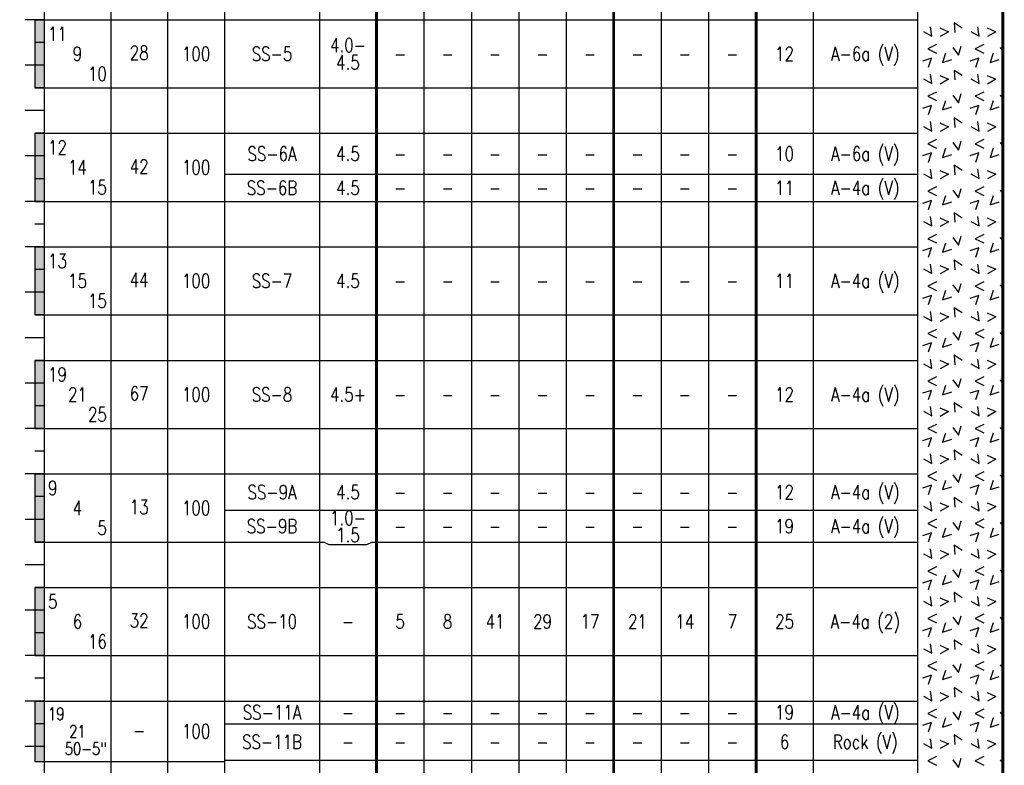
# Model space of a CAD drawing. Extents: x 0 to 10, y 2.9 to 15.3.
# Tile 3 of 4: x 4.8 to 10, y 7.8 to 11.7. Entities that reach past the tile are written whole.
import ezdxf
from ezdxf.enums import TextEntityAlignment as Align

# ---------------------------------------------------------------- set-up
doc = ezdxf.new("R2010")
doc.units = 0
doc.linetypes.add('SOLID', pattern=[0])
doc.layers.get('0').update_dxf_attribs({"linetype": 'SOLID'})
doc.styles.add('ROMAND', font='romand', dxfattribs={"height": 1})

msp = doc.modelspace()

# ---------------------------------------------------------------- linework, layer by layer
at = {"color": 7, "linetype": 'SOLID', "const_width": 0.015, "flags": 128}
msp.add_lwpolyline([(0, 3.240986), (10, 3.240986), (10, 15.3), (0, 15.3), (0, 3.240986)], dxfattribs=at)
msp.add_lwpolyline([(0, 3.240986), (10, 3.240986), (10, 15.3), (0, 15.3), (0, 3.240986)], dxfattribs=at)
msp.add_lwpolyline([(0, 3.240986), (10, 3.240986), (10, 15.3), (0, 15.3), (0, 3.240986)], dxfattribs=at)
msp.add_lwpolyline([(0, 3.240986), (10, 3.240986), (10, 15.3), (0, 15.3), (0, 3.240986)], dxfattribs=at)
msp.add_lwpolyline([(0, 3.240986), (10, 3.240986), (10, 15.3), (0, 15.3), (0, 3.240986)], dxfattribs=at)
at = {"color": 7, "linetype": 'SOLID'}
for points in [[(4.95, 14.65), (4.95, 4.185417)], [(4.95, 14.65), (4.95, 4.185417)], [(5.3, 14.65), (5.3, 4.185417)], [(5.6, 14.65), (5.6, 4.185417)], [(5.9, 14.65), (5.9, 4.185417)], [(6.4, 14.65), (6.4, 4.185417)], [(9, 14.65), (9, 4.185417)], [(9, 14.65), (9, 4.185417)], [(9.55, 14.65), (9.55, 4.185417)], [(6.95, 14.5), (6.95, 4.185417)], [(7.2, 14.5), (7.2, 4.185417)], [(7.45, 14.5), (7.45, 4.185417)], [(7.7, 14.5), (7.7, 4.185417)], [(8.2, 14.5), (8.2, 4.185417)], [(8.45, 14.5), (8.45, 4.185417)], [(10, 4.185417), (10, 14.110833)], [(4.95, 11.719167), (4.85, 11.719167)], [(4.9, 11.719167), (4.9, 11.360417)], [(4.9, 11.719167), (4.95, 11.719167)], [(4.95, 11.719167), (4.9, 11.719167)], [(4.95, 11.719167), (5.3, 11.719167)], [(5.3, 11.719167), (5.6, 11.719167)], [(5.6, 11.719167), (5.9, 11.719167)], [(5.9, 11.719167), (6.4, 11.719167)], [(6.4, 11.719167), (6.7, 11.719167)], [(6.7, 11.719167), (6.95, 11.719167)], [(6.95, 11.719167), (7.2, 11.719167)], [(7.2, 11.719167), (7.45, 11.719167)], [(7.45, 11.719167), (7.7, 11.719167)], [(7.7, 11.719167), (7.95, 11.719167)], [(7.95, 11.719167), (8.2, 11.719167)], [(8.2, 11.719167), (8.45, 11.719167)], [(8.45, 11.719167), (8.7, 11.719167)], [(8.7, 11.719167), (9, 11.719167)], [(9, 11.719167), (9.55, 11.719167)], [(9.581615, 11.657164), (9.625865, 11.633164), (9.618365, 11.682664)], [(9.667418, 11.675707), (9.713496, 11.655506), (9.669689, 11.630764)], [(9.786159, 11.674954), (9.744159, 11.702704), (9.747159, 11.652454)], [(9.831615, 11.657164), (9.875865, 11.633164), (9.868365, 11.682664)], [(9.917418, 11.675707), (9.963496, 11.655506), (9.919689, 11.630764)], [(10, 11.698845), (9.994159, 11.702704), (9.997159, 11.652454)], [(4.95, 11.599583), (4.9, 11.599583)], [(9.649519, 11.588612), (9.604519, 11.566112), (9.649519, 11.543612)], [(9.73612, 11.572519), (9.76612, 11.532019), (9.78037, 11.580019)], [(9.899519, 11.588612), (9.854519, 11.566112), (9.899519, 11.543612)], [(9.98612, 11.572519), (10, 11.553781)], [(9.608292, 11.469667), (9.624042, 11.517667), (9.576042, 11.501917)], [(9.698191, 11.542631), (9.682441, 11.494631), (9.730441, 11.510381)], [(9.858292, 11.469667), (9.874042, 11.517667), (9.826042, 11.501917)], [(9.948191, 11.542631), (9.932441, 11.494631), (9.980441, 11.510381)], [(4.95, 11.48), (4.85, 11.48)], [(4.95, 11.48), (4.9, 11.48)], [(9.581615, 11.407164), (9.625865, 11.383164), (9.618365, 11.432664)], [(9.667418, 11.425707), (9.713496, 11.405506), (9.669689, 11.380764)], [(9.786159, 11.424954), (9.744159, 11.452704), (9.747159, 11.402454)], [(9.831615, 11.407164), (9.875865, 11.383164), (9.868365, 11.432664)], [(9.917418, 11.425707), (9.963496, 11.405506), (9.919689, 11.380764)], [(10, 11.448845), (9.994159, 11.452704), (9.997159, 11.402454)], [(4.9, 11.360417), (4.95, 11.360417)], [(4.95, 11.360417), (4.9, 11.360417)], [(4.95, 11.360417), (5.3, 11.360417)], [(5.3, 11.360417), (5.6, 11.360417)], [(5.6, 11.360417), (5.9, 11.360417)], [(5.9, 11.360417), (6.4, 11.360417)], [(6.4, 11.360417), (6.7, 11.360417)], [(6.7, 11.360417), (6.95, 11.360417)], [(6.95, 11.360417), (7.2, 11.360417)], [(7.2, 11.360417), (7.45, 11.360417)], [(7.45, 11.360417), (7.7, 11.360417)], [(7.7, 11.360417), (7.95, 11.360417)], [(7.95, 11.360417), (8.2, 11.360417)], [(8.2, 11.360417), (8.45, 11.360417)], [(8.45, 11.360417), (8.7, 11.360417)], [(8.7, 11.360417), (9, 11.360417)], [(9, 11.360417), (9.55, 11.360417)], [(9.649519, 11.338612), (9.604519, 11.316112), (9.649519, 11.293612)], [(9.73612, 11.322519), (9.76612, 11.282019), (9.78037, 11.330019)], [(9.899519, 11.338612), (9.854519, 11.316112), (9.899519, 11.293612)], [(9.98612, 11.322519), (10, 11.303781)], [(9.608292, 11.219667), (9.624042, 11.267667), (9.576042, 11.251917)], [(9.698191, 11.292631), (9.682441, 11.244631), (9.730441, 11.260381)], [(9.858292, 11.219667), (9.874042, 11.267667), (9.826042, 11.251917)], [(9.948191, 11.292631), (9.932441, 11.244631), (9.980441, 11.260381)], [(4.95, 11.240833), (4.85, 11.240833)], [(4.95, 11.240833), (4.9, 11.240833)], [(9.581615, 11.157164), (9.625865, 11.133164), (9.618365, 11.182664)], [(9.667418, 11.175707), (9.713496, 11.155506), (9.669689, 11.130764)], [(9.786159, 11.174954), (9.744159, 11.202704), (9.747159, 11.152454)], [(9.831615, 11.157164), (9.875865, 11.133164), (9.868365, 11.182664)], [(9.917418, 11.175707), (9.963496, 11.155506), (9.919689, 11.130764)], [(10, 11.198845), (9.994159, 11.202704), (9.997159, 11.152454)], [(4.9, 11.12125), (4.9, 10.7625)], [(4.9, 11.12125), (4.95, 11.12125)], [(4.95, 11.12125), (4.9, 11.12125)], [(4.95, 11.12125), (5.3, 11.12125)], [(5.3, 11.12125), (5.6, 11.12125)], [(5.6, 11.12125), (5.9, 11.12125)], [(5.9, 11.12125), (6.4, 11.12125)], [(6.4, 11.12125), (6.7, 11.12125)], [(6.7, 11.12125), (6.95, 11.12125)], [(6.95, 11.12125), (7.2, 11.12125)], [(7.2, 11.12125), (7.45, 11.12125)], [(7.45, 11.12125), (7.7, 11.12125)], [(7.7, 11.12125), (7.95, 11.12125)], [(7.95, 11.12125), (8.2, 11.12125)], [(8.2, 11.12125), (8.45, 11.12125)], [(8.45, 11.12125), (8.7, 11.12125)], [(8.7, 11.12125), (9, 11.12125)], [(9, 11.12125), (9.55, 11.12125)], [(9.649519, 11.088612), (9.604519, 11.066112), (9.649519, 11.043612)], [(9.73612, 11.072519), (9.76612, 11.032019), (9.78037, 11.080019)], [(9.899519, 11.088612), (9.854519, 11.066112), (9.899519, 11.043612)], [(9.98612, 11.072519), (10, 11.053781)], [(4.95, 11.001667), (4.85, 11.001667)], [(4.95, 11.001667), (4.9, 11.001667)], [(9.608292, 10.969667), (9.624042, 11.017667), (9.576042, 11.001917)], [(9.698191, 11.042631), (9.682441, 10.994631), (9.730441, 11.010381)], [(9.858292, 10.969667), (9.874042, 11.017667), (9.826042, 11.001917)], [(9.948191, 11.042631), (9.932441, 10.994631), (9.980441, 11.010381)], [(9.786159, 10.924954), (9.744159, 10.952704), (9.747159, 10.902454)], [(10, 10.948845), (9.994159, 10.952704), (9.997159, 10.902454)], [(5.9, 10.906), (6.4, 10.906)], [(6.4, 10.906), (6.7, 10.906)], [(6.7, 10.906), (6.95, 10.906)], [(6.95, 10.906), (7.2, 10.906)], [(7.2, 10.906), (7.45, 10.906)], [(7.45, 10.906), (7.7, 10.906)], [(7.7, 10.906), (7.95, 10.906)], [(7.95, 10.906), (8.2, 10.906)], [(8.2, 10.906), (8.45, 10.906)], [(8.45, 10.906), (8.7, 10.906)], [(8.7, 10.906), (9, 10.906)], [(9, 10.906), (9.55, 10.906)], [(9.581615, 10.907164), (9.625865, 10.883164), (9.618365, 10.932664)], [(9.667418, 10.925707), (9.713496, 10.905506), (9.669689, 10.880764)], [(9.831615, 10.907164), (9.875865, 10.883164), (9.868365, 10.932664)], [(9.917418, 10.925707), (9.963496, 10.905506), (9.919689, 10.880764)], [(4.95, 10.882083), (4.9, 10.882083)], [(9.649519, 10.838612), (9.604519, 10.816112), (9.649519, 10.793612)], [(9.698191, 10.792631), (9.682441, 10.744631), (9.730441, 10.760381)], [(9.73612, 10.822519), (9.76612, 10.782019), (9.78037, 10.830019)], [(9.899519, 10.838612), (9.854519, 10.816112), (9.899519, 10.793612)], [(9.948191, 10.792631), (9.932441, 10.744631), (9.980441, 10.760381)], [(9.98612, 10.822519), (10, 10.803781)], [(4.95, 10.7625), (4.85, 10.7625)], [(4.9, 10.7625), (4.95, 10.7625)], [(4.95, 10.7625), (4.9, 10.7625)], [(4.95, 10.7625), (5.3, 10.7625)], [(5.3, 10.7625), (5.6, 10.7625)], [(5.6, 10.7625), (5.9, 10.7625)], [(5.9, 10.7625), (6.4, 10.7625)], [(6.4, 10.7625), (6.7, 10.7625)], [(6.7, 10.7625), (6.95, 10.7625)], [(6.95, 10.7625), (7.2, 10.7625)], [(7.2, 10.7625), (7.45, 10.7625)], [(7.45, 10.7625), (7.7, 10.7625)], [(7.7, 10.7625), (7.95, 10.7625)], [(7.95, 10.7625), (8.2, 10.7625)], [(8.2, 10.7625), (8.45, 10.7625)], [(8.45, 10.7625), (8.7, 10.7625)], [(8.7, 10.7625), (9, 10.7625)], [(9, 10.7625), (9.55, 10.7625)], [(9.608292, 10.719667), (9.624042, 10.767667), (9.576042, 10.751917)], [(9.858292, 10.719667), (9.874042, 10.767667), (9.826042, 10.751917)], [(9.786159, 10.674954), (9.744159, 10.702704), (9.747159, 10.652454)], [(10, 10.698845), (9.994159, 10.702704), (9.997159, 10.652454)], [(4.95, 10.642917), (4.9, 10.642917)], [(9.581615, 10.657164), (9.625865, 10.633164), (9.618365, 10.682664)], [(9.667418, 10.675707), (9.713496, 10.655506), (9.669689, 10.630764)], [(9.831615, 10.657164), (9.875865, 10.633164), (9.868365, 10.682664)], [(9.917418, 10.675707), (9.963496, 10.655506), (9.919689, 10.630764)], [(9.649519, 10.588612), (9.604519, 10.566112), (9.649519, 10.543612)], [(9.899519, 10.588612), (9.854519, 10.566112), (9.899519, 10.543612)], [(9.698191, 10.542631), (9.682441, 10.494631), (9.730441, 10.510381)], [(9.73612, 10.572519), (9.76612, 10.532019), (9.78037, 10.580019)], [(9.948191, 10.542631), (9.932441, 10.494631), (9.980441, 10.510381)], [(9.98612, 10.572519), (10, 10.553781)], [(4.95, 10.523333), (4.85, 10.523333)], [(4.9, 10.523333), (4.9, 10.164583)], [(4.9, 10.523333), (4.95, 10.523333)], [(4.95, 10.523333), (4.9, 10.523333)], [(4.95, 10.523333), (5.3, 10.523333)], [(5.3, 10.523333), (5.6, 10.523333)], [(5.6, 10.523333), (5.9, 10.523333)], [(5.9, 10.523333), (6.4, 10.523333)], [(6.4, 10.523333), (6.7, 10.523333)], [(6.7, 10.523333), (6.95, 10.523333)], [(6.95, 10.523333), (7.2, 10.523333)], [(7.2, 10.523333), (7.45, 10.523333)], [(7.45, 10.523333), (7.7, 10.523333)], [(7.7, 10.523333), (7.95, 10.523333)], [(7.95, 10.523333), (8.2, 10.523333)], [(8.2, 10.523333), (8.45, 10.523333)], [(8.45, 10.523333), (8.7, 10.523333)], [(8.7, 10.523333), (9, 10.523333)], [(9, 10.523333), (9.55, 10.523333)], [(9.608292, 10.469667), (9.624042, 10.517667), (9.576042, 10.501917)], [(9.858292, 10.469667), (9.874042, 10.517667), (9.826042, 10.501917)], [(9.581615, 10.407164), (9.625865, 10.383164), (9.618365, 10.432664)], [(9.667418, 10.425707), (9.713496, 10.405506), (9.669689, 10.380764)], [(9.786159, 10.424954), (9.744159, 10.452704), (9.747159, 10.402454)], [(9.831615, 10.407164), (9.875865, 10.383164), (9.868365, 10.432664)], [(9.917418, 10.425707), (9.963496, 10.405506), (9.919689, 10.380764)], [(10, 10.448845), (9.994159, 10.452704), (9.997159, 10.402454)], [(4.95, 10.40375), (4.9, 10.40375)], [(9.649519, 10.338612), (9.604519, 10.316112), (9.649519, 10.293612)], [(9.73612, 10.322519), (9.76612, 10.282019), (9.78037, 10.330019)], [(9.899519, 10.338612), (9.854519, 10.316112), (9.899519, 10.293612)], [(9.98612, 10.322519), (10, 10.303781)], [(4.95, 10.284167), (4.85, 10.284167)], [(4.95, 10.284167), (4.9, 10.284167)], [(9.698191, 10.292631), (9.682441, 10.244631), (9.730441, 10.260381)], [(9.948191, 10.292631), (9.932441, 10.244631), (9.980441, 10.260381)], [(9.608292, 10.219667), (9.624042, 10.267667), (9.576042, 10.251917)], [(9.858292, 10.219667), (9.874042, 10.267667), (9.826042, 10.251917)], [(9.581615, 10.157164), (9.625865, 10.133164), (9.618365, 10.182664)], [(9.667418, 10.175707), (9.713496, 10.155506), (9.669689, 10.130764)], [(9.786159, 10.174954), (9.744159, 10.202704), (9.747159, 10.152454)], [(9.831615, 10.157164), (9.875865, 10.133164), (9.868365, 10.182664)], [(9.917418, 10.175707), (9.963496, 10.155506), (9.919689, 10.130764)], [(10, 10.198845), (9.994159, 10.202704), (9.997159, 10.152454)], [(4.9, 10.164583), (4.95, 10.164583)], [(4.95, 10.164583), (4.9, 10.164583)], [(4.95, 10.164583), (5.3, 10.164583)], [(5.3, 10.164583), (5.6, 10.164583)], [(5.6, 10.164583), (5.9, 10.164583)], [(5.9, 10.164583), (6.4, 10.164583)], [(6.4, 10.164583), (6.7, 10.164583)], [(6.7, 10.164583), (6.95, 10.164583)], [(6.95, 10.164583), (7.2, 10.164583)], [(7.2, 10.164583), (7.45, 10.164583)], [(7.45, 10.164583), (7.7, 10.164583)], [(7.7, 10.164583), (7.95, 10.164583)], [(7.95, 10.164583), (8.2, 10.164583)], [(8.2, 10.164583), (8.45, 10.164583)], [(8.45, 10.164583), (8.7, 10.164583)], [(8.7, 10.164583), (9, 10.164583)], [(9, 10.164583), (9.55, 10.164583)], [(9.649519, 10.088612), (9.604519, 10.066112), (9.649519, 10.043612)], [(9.73612, 10.072519), (9.76612, 10.032019), (9.78037, 10.080019)], [(9.899519, 10.088612), (9.854519, 10.066112), (9.899519, 10.043612)], [(9.98612, 10.072519), (10, 10.053781)], [(4.95, 10.045), (4.85, 10.045)], [(4.95, 10.045), (4.9, 10.045)], [(9.608292, 9.969667), (9.624042, 10.017667), (9.576042, 10.001917)], [(9.698191, 10.042631), (9.682441, 9.994631), (9.730441, 10.010381)], [(9.858292, 9.969667), (9.874042, 10.017667), (9.826042, 10.001917)], [(9.948191, 10.042631), (9.932441, 9.994631), (9.980441, 10.010381)], [(4.9, 9.925417), (4.9, 9.566667)], [(4.9, 9.925417), (4.95, 9.925417)], [(4.95, 9.925417), (4.9, 9.925417)], [(4.95, 9.925417), (5.3, 9.925417)], [(5.3, 9.925417), (5.6, 9.925417)], [(5.6, 9.925417), (5.9, 9.925417)], [(5.9, 9.925417), (6.4, 9.925417)], [(6.4, 9.925417), (6.7, 9.925417)], [(6.7, 9.925417), (6.95, 9.925417)], [(6.95, 9.925417), (7.2, 9.925417)], [(7.2, 9.925417), (7.45, 9.925417)], [(7.45, 9.925417), (7.7, 9.925417)], [(7.7, 9.925417), (7.95, 9.925417)], [(7.95, 9.925417), (8.2, 9.925417)], [(8.2, 9.925417), (8.45, 9.925417)], [(8.45, 9.925417), (8.7, 9.925417)], [(8.7, 9.925417), (9, 9.925417)], [(9, 9.925417), (9.55, 9.925417)], [(9.581615, 9.907164), (9.625865, 9.883164), (9.618365, 9.932664)], [(9.667418, 9.925707), (9.713496, 9.905506), (9.669689, 9.880764)], [(9.786159, 9.924954), (9.744159, 9.952704), (9.747159, 9.902454)], [(9.831615, 9.907164), (9.875865, 9.883164), (9.868365, 9.932664)], [(9.917418, 9.925707), (9.963496, 9.905506), (9.919689, 9.880764)], [(10, 9.948845), (9.994159, 9.952704), (9.997159, 9.902454)], [(4.95, 9.805833), (4.85, 9.805833)], [(4.95, 9.805833), (4.9, 9.805833)], [(9.649519, 9.838612), (9.604519, 9.816112), (9.649519, 9.793612)], [(9.73612, 9.822519), (9.76612, 9.782019), (9.78037, 9.830019)], [(9.899519, 9.838612), (9.854519, 9.816112), (9.899519, 9.793612)], [(9.98612, 9.822519), (10, 9.803781)], [(9.608292, 9.719667), (9.624042, 9.767667), (9.576042, 9.751917)], [(9.698191, 9.792631), (9.682441, 9.744631), (9.730441, 9.760381)], [(9.858292, 9.719667), (9.874042, 9.767667), (9.826042, 9.751917)], [(9.948191, 9.792631), (9.932441, 9.744631), (9.980441, 9.760381)], [(9.786159, 9.674954), (9.744159, 9.702704), (9.747159, 9.652454)], [(10, 9.698845), (9.994159, 9.702704), (9.997159, 9.652454)], [(4.95, 9.68625), (4.9, 9.68625)], [(9.581615, 9.657164), (9.625865, 9.633164), (9.618365, 9.682664)], [(9.667418, 9.675707), (9.713496, 9.655506), (9.669689, 9.630764)], [(9.831615, 9.657164), (9.875865, 9.633164), (9.868365, 9.682664)], [(9.917418, 9.675707), (9.963496, 9.655506), (9.919689, 9.630764)], [(4.95, 9.566667), (4.85, 9.566667)], [(4.9, 9.566667), (4.95, 9.566667)], [(4.95, 9.566667), (4.9, 9.566667)], [(4.95, 9.566667), (5.3, 9.566667)], [(5.3, 9.566667), (5.6, 9.566667)], [(5.6, 9.566667), (5.9, 9.566667)], [(5.9, 9.566667), (6.4, 9.566667)], [(6.4, 9.566667), (6.7, 9.566667)], [(6.7, 9.566667), (6.95, 9.566667)], [(6.95, 9.566667), (7.2, 9.566667)], [(7.2, 9.566667), (7.45, 9.566667)], [(7.45, 9.566667), (7.7, 9.566667)], [(7.7, 9.566667), (7.95, 9.566667)], [(7.95, 9.566667), (8.2, 9.566667)], [(8.2, 9.566667), (8.45, 9.566667)], [(8.45, 9.566667), (8.7, 9.566667)], [(8.7, 9.566667), (9, 9.566667)], [(9, 9.566667), (9.55, 9.566667)], [(9.649519, 9.588612), (9.604519, 9.566112), (9.649519, 9.543612)], [(9.73612, 9.572519), (9.76612, 9.532019), (9.78037, 9.580019)], [(9.899519, 9.588612), (9.854519, 9.566112), (9.899519, 9.543612)], [(9.98612, 9.572519), (10, 9.553781)], [(9.608292, 9.469667), (9.624042, 9.517667), (9.576042, 9.501917)], [(9.698191, 9.542631), (9.682441, 9.494631), (9.730441, 9.510381)], [(9.858292, 9.469667), (9.874042, 9.517667), (9.826042, 9.501917)], [(9.948191, 9.542631), (9.932441, 9.494631), (9.980441, 9.510381)], [(4.95, 9.447083), (4.9, 9.447083)], [(9.786159, 9.424954), (9.744159, 9.452704), (9.747159, 9.402454)], [(10, 9.448845), (9.994159, 9.452704), (9.997159, 9.402454)], [(9.581615, 9.407164), (9.625865, 9.383164), (9.618365, 9.432664)], [(9.667418, 9.425707), (9.713496, 9.405506), (9.669689, 9.380764)], [(9.831615, 9.407164), (9.875865, 9.383164), (9.868365, 9.432664)], [(9.917418, 9.425707), (9.963496, 9.405506), (9.919689, 9.380764)], [(9.649519, 9.338612), (9.604519, 9.316112), (9.649519, 9.293612)], [(9.899519, 9.338612), (9.854519, 9.316112), (9.899519, 9.293612)], [(4.95, 9.3275), (4.85, 9.3275)], [(4.9, 9.3275), (4.9, 8.96875)], [(4.9, 9.3275), (4.95, 9.3275)], [(4.95, 9.3275), (4.9, 9.3275)], [(4.95, 9.3275), (5.3, 9.3275)], [(5.3, 9.3275), (5.6, 9.3275)], [(5.6, 9.3275), (5.9, 9.3275)], [(5.9, 9.3275), (6.4, 9.3275)], [(6.4, 9.3275), (6.7, 9.3275)], [(6.7, 9.3275), (6.95, 9.3275)], [(6.95, 9.3275), (7.2, 9.3275)], [(7.2, 9.3275), (7.45, 9.3275)], [(7.45, 9.3275), (7.7, 9.3275)], [(7.7, 9.3275), (7.95, 9.3275)], [(7.95, 9.3275), (8.2, 9.3275)], [(8.2, 9.3275), (8.45, 9.3275)], [(8.45, 9.3275), (8.7, 9.3275)], [(8.7, 9.3275), (9, 9.3275)], [(9, 9.3275), (9.55, 9.3275)], [(9.698191, 9.292631), (9.682441, 9.244631), (9.730441, 9.260381)], [(9.73612, 9.322519), (9.76612, 9.282019), (9.78037, 9.330019)], [(9.948191, 9.292631), (9.932441, 9.244631), (9.980441, 9.260381)], [(9.98612, 9.322519), (10, 9.303781)], [(9.608292, 9.219667), (9.624042, 9.267667), (9.576042, 9.251917)], [(9.858292, 9.219667), (9.874042, 9.267667), (9.826042, 9.251917)], [(4.95, 9.207917), (4.9, 9.207917)], [(9.581615, 9.157164), (9.625865, 9.133164), (9.618365, 9.182664)], [(9.786159, 9.174954), (9.744159, 9.202704), (9.747159, 9.152454)], [(9.831615, 9.157164), (9.875865, 9.133164), (9.868365, 9.182664)], [(10, 9.198845), (9.994159, 9.202704), (9.997159, 9.152454)], [(5.9, 9.136167), (6.4, 9.136167)], [(6.4, 9.136167), (6.7, 9.136167)], [(6.7, 9.136167), (6.95, 9.136167)], [(6.95, 9.136167), (7.2, 9.136167)], [(7.2, 9.136167), (7.45, 9.136167)], [(7.45, 9.136167), (7.7, 9.136167)], [(7.7, 9.136167), (7.95, 9.136167)], [(7.95, 9.136167), (8.2, 9.136167)], [(8.2, 9.136167), (8.45, 9.136167)], [(8.45, 9.136167), (8.7, 9.136167)], [(8.7, 9.136167), (9, 9.136167)], [(9, 9.136167), (9.55, 9.136167)], [(9.667418, 9.175707), (9.713496, 9.155506), (9.669689, 9.130764)], [(9.917418, 9.175707), (9.963496, 9.155506), (9.919689, 9.130764)], [(4.95, 9.088333), (4.85, 9.088333)], [(4.95, 9.088333), (4.9, 9.088333)], [(9.649519, 9.088612), (9.604519, 9.066112), (9.649519, 9.043612)], [(9.73612, 9.072519), (9.76612, 9.032019), (9.78037, 9.080019)], [(9.899519, 9.088612), (9.854519, 9.066112), (9.899519, 9.043612)], [(9.698191, 9.042631), (9.682441, 8.994631), (9.730441, 9.010381)], [(9.948191, 9.042631), (9.932441, 8.994631), (9.980441, 9.010381)], [(9.98612, 9.072519), (10, 9.053781)], [(9.608292, 8.969667), (9.624042, 9.017667), (9.576042, 9.001917)], [(9.858292, 8.969667), (9.874042, 9.017667), (9.826042, 9.001917)], [(4.9, 8.96875), (4.95, 8.96875)], [(4.95, 8.96875), (4.9, 8.96875)], [(4.95, 8.96875), (5.3, 8.96875)], [(5.3, 8.96875), (5.6, 8.96875)], [(5.6, 8.96875), (5.9, 8.96875)], [(5.9, 8.96875), (6.4, 8.96875)], [(6.4, 8.96875), (6.425, 8.96875), (6.45, 8.956167), (6.65, 8.956167), (6.675, 8.96875), (6.7, 8.96875)], [(6.7, 8.96875), (6.95, 8.96875)], [(6.95, 8.96875), (7.2, 8.96875)], [(7.2, 8.96875), (7.45, 8.96875)], [(7.45, 8.96875), (7.7, 8.96875)], [(7.7, 8.96875), (7.95, 8.96875)], [(7.95, 8.96875), (8.2, 8.96875)], [(8.2, 8.96875), (8.45, 8.96875)], [(8.45, 8.96875), (8.7, 8.96875)], [(8.7, 8.96875), (9, 8.96875)], [(9, 8.96875), (9.55, 8.96875)], [(9.581615, 8.907164), (9.625865, 8.883164), (9.618365, 8.932664)], [(9.667418, 8.925707), (9.713496, 8.905506), (9.669689, 8.880764)], [(9.786159, 8.924954), (9.744159, 8.952704), (9.747159, 8.902454)], [(9.831615, 8.907164), (9.875865, 8.883164), (9.868365, 8.932664)], [(9.917418, 8.925707), (9.963496, 8.905506), (9.919689, 8.880764)], [(10, 8.948845), (9.994159, 8.952704), (9.997159, 8.902454)], [(4.95, 8.849167), (4.85, 8.849167)], [(4.95, 8.849167), (4.9, 8.849167)], [(9.649519, 8.838612), (9.604519, 8.816112), (9.649519, 8.793612)], [(9.73612, 8.822519), (9.76612, 8.782019), (9.78037, 8.830019)], [(9.899519, 8.838612), (9.854519, 8.816112), (9.899519, 8.793612)], [(9.98612, 8.822519), (10, 8.803781)], [(9.608292, 8.719667), (9.624042, 8.767667), (9.576042, 8.751917)], [(9.698191, 8.792631), (9.682441, 8.744631), (9.730441, 8.760381)], [(9.858292, 8.719667), (9.874042, 8.767667), (9.826042, 8.751917)], [(9.948191, 8.792631), (9.932441, 8.744631), (9.980441, 8.760381)], [(4.9, 8.729583), (4.9, 8.370833)], [(4.9, 8.729583), (4.95, 8.729583)], [(4.95, 8.729583), (4.9, 8.729583)], [(4.95, 8.729583), (5.3, 8.729583)], [(5.3, 8.729583), (5.6, 8.729583)], [(5.6, 8.729583), (5.9, 8.729583)], [(5.9, 8.729583), (6.4, 8.729583)], [(6.4, 8.729583), (6.7, 8.729583)], [(6.7, 8.729583), (6.95, 8.729583)], [(6.95, 8.729583), (7.2, 8.729583)], [(7.2, 8.729583), (7.45, 8.729583)], [(7.45, 8.729583), (7.7, 8.729583)], [(7.7, 8.729583), (7.95, 8.729583)], [(7.95, 8.729583), (8.2, 8.729583)], [(8.2, 8.729583), (8.45, 8.729583)], [(8.45, 8.729583), (8.7, 8.729583)], [(8.7, 8.729583), (9, 8.729583)], [(9, 8.729583), (9.55, 8.729583)], [(9.581615, 8.657164), (9.625865, 8.633164), (9.618365, 8.682664)], [(9.667418, 8.675707), (9.713496, 8.655506), (9.669689, 8.630764)], [(9.786159, 8.674954), (9.744159, 8.702704), (9.747159, 8.652454)], [(9.831615, 8.657164), (9.875865, 8.633164), (9.868365, 8.682664)], [(9.917418, 8.675707), (9.963496, 8.655506), (9.919689, 8.630764)], [(10, 8.698845), (9.994159, 8.702704), (9.997159, 8.652454)], [(4.95, 8.61), (4.85, 8.61)], [(4.95, 8.61), (4.9, 8.61)], [(9.649519, 8.588612), (9.604519, 8.566112), (9.649519, 8.543612)], [(9.73612, 8.572519), (9.76612, 8.532019), (9.78037, 8.580019)], [(9.899519, 8.588612), (9.854519, 8.566112), (9.899519, 8.543612)], [(9.98612, 8.572519), (10, 8.553781)], [(9.608292, 8.469667), (9.624042, 8.517667), (9.576042, 8.501917)], [(9.698191, 8.542631), (9.682441, 8.494631), (9.730441, 8.510381)], [(9.858292, 8.469667), (9.874042, 8.517667), (9.826042, 8.501917)], [(9.948191, 8.542631), (9.932441, 8.494631), (9.980441, 8.510381)], [(4.95, 8.490417), (4.9, 8.490417)], [(9.581615, 8.407164), (9.625865, 8.383164), (9.618365, 8.432664)], [(9.667418, 8.425707), (9.713496, 8.405506), (9.669689, 8.380764)], [(9.786159, 8.424954), (9.744159, 8.452704), (9.747159, 8.402454)], [(9.831615, 8.407164), (9.875865, 8.383164), (9.868365, 8.432664)], [(9.917418, 8.425707), (9.963496, 8.405506), (9.919689, 8.380764)], [(10, 8.448845), (9.994159, 8.452704), (9.997159, 8.402454)], [(4.95, 8.370833), (4.85, 8.370833)], [(4.9, 8.370833), (4.95, 8.370833)], [(4.95, 8.370833), (4.9, 8.370833)], [(4.95, 8.370833), (5.3, 8.370833)], [(5.3, 8.370833), (5.6, 8.370833)], [(5.6, 8.370833), (5.9, 8.370833)], [(5.9, 8.370833), (6.4, 8.370833)], [(6.4, 8.370833), (6.7, 8.370833)], [(6.7, 8.370833), (6.95, 8.370833)], [(6.95, 8.370833), (7.2, 8.370833)], [(7.2, 8.370833), (7.45, 8.370833)], [(7.45, 8.370833), (7.7, 8.370833)], [(7.7, 8.370833), (7.95, 8.370833)], [(7.95, 8.370833), (8.2, 8.370833)], [(8.2, 8.370833), (8.45, 8.370833)], [(8.45, 8.370833), (8.7, 8.370833)], [(8.7, 8.370833), (9, 8.370833)], [(9, 8.370833), (9.55, 8.370833)], [(9.649519, 8.338612), (9.604519, 8.316112), (9.649519, 8.293612)], [(9.73612, 8.322519), (9.76612, 8.282019), (9.78037, 8.330019)], [(9.899519, 8.338612), (9.854519, 8.316112), (9.899519, 8.293612)], [(9.98612, 8.322519), (10, 8.303781)], [(4.95, 8.25125), (4.9, 8.25125)], [(9.608292, 8.219667), (9.624042, 8.267667), (9.576042, 8.251917)], [(9.698191, 8.292631), (9.682441, 8.244631), (9.730441, 8.260381)], [(9.858292, 8.219667), (9.874042, 8.267667), (9.826042, 8.251917)], [(9.948191, 8.292631), (9.932441, 8.244631), (9.980441, 8.260381)], [(9.786159, 8.174954), (9.744159, 8.202704), (9.747159, 8.152454)], [(10, 8.198845), (9.994159, 8.202704), (9.997159, 8.152454)], [(9.581615, 8.157164), (9.625865, 8.133164), (9.618365, 8.182664)], [(9.667418, 8.175707), (9.713496, 8.155506), (9.669689, 8.130764)], [(9.831615, 8.157164), (9.875865, 8.133164), (9.868365, 8.182664)], [(9.917418, 8.175707), (9.963496, 8.155506), (9.919689, 8.130764)], [(4.95, 8.131667), (4.85, 8.131667)], [(4.9, 8.131667), (4.9, 7.812778)], [(4.9, 8.131667), (4.95, 8.131667)], [(4.95, 8.131667), (4.9, 8.131667)], [(4.95, 8.131667), (5.3, 8.131667)], [(5.3, 8.131667), (5.6, 8.131667)], [(5.6, 8.131667), (5.9, 8.131667)], [(5.9, 8.131667), (6.4, 8.131667)], [(6.4, 8.131667), (6.7, 8.131667)], [(6.7, 8.131667), (6.95, 8.131667)], [(6.95, 8.131667), (7.2, 8.131667)], [(7.2, 8.131667), (7.45, 8.131667)], [(7.45, 8.131667), (7.7, 8.131667)], [(7.7, 8.131667), (7.95, 8.131667)], [(7.95, 8.131667), (8.2, 8.131667)], [(8.2, 8.131667), (8.45, 8.131667)], [(8.45, 8.131667), (8.7, 8.131667)], [(8.7, 8.131667), (9, 8.131667)], [(9, 8.131667), (9.55, 8.131667)], [(9.649519, 8.088612), (9.604519, 8.066112), (9.649519, 8.043612)], [(9.698191, 8.042631), (9.682441, 7.994631), (9.730441, 8.010381)], [(9.73612, 8.072519), (9.76612, 8.032019), (9.78037, 8.080019)], [(9.899519, 8.088612), (9.854519, 8.066112), (9.899519, 8.043612)], [(9.948191, 8.042631), (9.932441, 7.994631), (9.980441, 8.010381)], [(9.98612, 8.072519), (10, 8.053781)], [(4.95, 8.012083), (4.9, 8.012083)], [(5.9, 8.012083), (6.4, 8.012083)], [(6.4, 8.012083), (6.7, 8.012083)], [(6.7, 8.012083), (6.95, 8.012083)], [(6.95, 8.012083), (7.2, 8.012083)], [(7.2, 8.012083), (7.45, 8.012083)], [(7.45, 8.012083), (7.7, 8.012083)], [(7.7, 8.012083), (7.95, 8.012083)], [(7.95, 8.012083), (8.2, 8.012083)], [(8.2, 8.012083), (8.45, 8.012083)], [(8.45, 8.012083), (8.7, 8.012083)], [(8.7, 8.012083), (9, 8.012083)], [(9, 8.012083), (9.55, 8.012083)], [(9.608292, 7.969667), (9.624042, 8.017667), (9.576042, 8.001917)], [(9.858292, 7.969667), (9.874042, 8.017667), (9.826042, 8.001917)], [(9.786159, 7.924954), (9.744159, 7.952704), (9.747159, 7.902454)], [(10, 7.948845), (9.994159, 7.952704), (9.997159, 7.902454)], [(4.95, 7.8925), (4.85, 7.8925)], [(4.95, 7.8925), (4.9, 7.8925)], [(9.581615, 7.907164), (9.625865, 7.883164), (9.618365, 7.932664)], [(9.667418, 7.925707), (9.713496, 7.905506), (9.669689, 7.880764)], [(9.831615, 7.907164), (9.875865, 7.883164), (9.868365, 7.932664)], [(9.917418, 7.925707), (9.963496, 7.905506), (9.919689, 7.880764)], [(9.649519, 7.838612), (9.604519, 7.816112), (9.649519, 7.793612)], [(9.899519, 7.838612), (9.854519, 7.816112), (9.899519, 7.793612)], [(4.9, 7.812778), (4.95, 7.812778)], [(4.95, 7.812778), (5.3, 7.812778)], [(5.3, 7.812778), (5.6, 7.812778)], [(5.6, 7.812778), (5.9, 7.812778)], [(5.9, 7.82075), (6.4, 7.82075)], [(6.4, 7.82075), (6.7, 7.82075)], [(6.7, 7.82075), (6.95, 7.82075)], [(6.95, 7.82075), (7.2, 7.82075)], [(7.2, 7.82075), (7.45, 7.82075)], [(7.45, 7.82075), (7.7, 7.82075)], [(7.7, 7.82075), (7.95, 7.82075)], [(7.95, 7.82075), (8.2, 7.82075)], [(8.2, 7.82075), (8.45, 7.82075)], [(8.45, 7.82075), (8.7, 7.82075)], [(8.7, 7.82075), (9, 7.82075)], [(9, 7.82075), (9.55, 7.82075)], [(9.73612, 7.822519), (9.76612, 7.782019), (9.78037, 7.830019)], [(9.98612, 7.822519), (10, 7.803781)]]:
    msp.add_lwpolyline(points, dxfattribs=at)
at = {"color": 7, "linetype": 'SOLID', "const_width": 0.015}
for points in [[(6.7, 14.65), (6.7, 4.185417)], [(7.95, 14.65), (7.95, 4.185417)], [(8.7, 14.65), (8.7, 4.185417)], [(8.7, 14.5), (8.7, 4.185417)]]:
    msp.add_lwpolyline(points, dxfattribs=at)
at = {"color": 8}
for points in [[(4.9, 11.360417), (4.95, 11.360417), (4.9, 11.719167), (4.95, 11.719167)], [(4.9, 10.7625), (4.95, 10.7625), (4.9, 11.12125), (4.95, 11.12125)], [(4.9, 10.164583), (4.95, 10.164583), (4.9, 10.523333), (4.95, 10.523333)], [(4.9, 9.566667), (4.95, 9.566667), (4.9, 9.925417), (4.95, 9.925417)], [(4.9, 8.96875), (4.95, 8.96875), (4.9, 9.3275), (4.95, 9.3275)], [(4.9, 8.370833), (4.95, 8.370833), (4.9, 8.729583), (4.95, 8.729583)], [(4.9, 7.812778), (4.95, 7.812778), (4.9, 8.131667), (4.95, 8.131667)]]:
    msp.add_solid(points, dxfattribs=at)

# ---------------------------------------------------------------- texts
at = {"color": 7, "style": 'ROMAND', "width": 0.78}
for s, height, p in [('11', 0.0744, (4.97, 11.644792)), ('12', 0.0744, (4.97, 11.046875)), ('13', 0.0744, (4.97, 10.448958)), ('19', 0.0744, (4.97, 9.851042)), ('9', 0.0744, (4.97, 9.253125)), ('5', 0.0744, (4.97, 8.655208)), ('19', 0.0651, (4.97, 8.064097))]:
    msp.add_text(s, height=height, dxfattribs=at).set_placement(p, align=Align.MIDDLE_LEFT)
for s, height, p in [('4.0-', 0.0744, (6.55, 11.584792)), ('9', 0.0744, (5.125, 11.539792)), ('28', 0.0744, (5.45, 11.544792)), ('100', 0.0744, (5.75, 11.539792)), ('SS-5', 0.0744, (6.15, 11.539792)), ('12', 0.0744, (8.85, 11.539792)), ('A-6a (V)', 0.0744, (9.275, 11.539792)), ('4.5', 0.0744, (6.55, 11.494792)), ('-', 0.0744, (6.825, 11.539792)), ('-', 0.0744, (7.075, 11.539792)), ('-', 0.0744, (7.325, 11.539792)), ('-', 0.0744, (7.575, 11.539792)), ('-', 0.0744, (7.825, 11.539792)), ('-', 0.0744, (8.075, 11.539792)), ('-', 0.0744, (8.325, 11.539792)), ('-', 0.0744, (8.575, 11.539792)), ('SS-6A', 0.0744, (6.15, 11.013625)), ('4.5', 0.0744, (6.55, 11.013625)), ('10', 0.0744, (8.85, 11.013625)), ('A-6a (V)', 0.0744, (9.275, 11.013625)), ('-', 0.0744, (6.825, 11.013625)), ('-', 0.0744, (7.075, 11.013625)), ('-', 0.0744, (7.325, 11.013625)), ('-', 0.0744, (7.575, 11.013625)), ('-', 0.0744, (7.825, 11.013625)), ('-', 0.0744, (8.075, 11.013625)), ('-', 0.0744, (8.325, 11.013625)), ('-', 0.0744, (8.575, 11.013625)), ('14', 0.0744, (5.125, 10.941875)), ('42', 0.0744, (5.45, 10.946875)), ('100', 0.0744, (5.75, 10.941875)), ('SS-6B', 0.0744, (6.15, 10.83425)), ('4.5', 0.0744, (6.55, 10.83425)), ('11', 0.0744, (8.85, 10.83425)), ('A-4a (V)', 0.0744, (9.275, 10.83425)), ('-', 0.0744, (6.825, 10.83425)), ('-', 0.0744, (7.075, 10.83425)), ('-', 0.0744, (7.325, 10.83425)), ('-', 0.0744, (7.575, 10.83425)), ('-', 0.0744, (7.825, 10.83425)), ('-', 0.0744, (8.075, 10.83425)), ('-', 0.0744, (8.325, 10.83425)), ('-', 0.0744, (8.575, 10.83425)), ('15', 0.0744, (5.125, 10.343958)), ('44', 0.0744, (5.45, 10.348958)), ('100', 0.0744, (5.75, 10.343958)), ('SS-7', 0.0744, (6.15, 10.343958)), ('4.5', 0.0744, (6.55, 10.343958)), ('11', 0.0744, (8.85, 10.343958)), ('A-4a (V)', 0.0744, (9.275, 10.343958)), ('-', 0.0744, (6.825, 10.343958)), ('-', 0.0744, (7.075, 10.343958)), ('-', 0.0744, (7.325, 10.343958)), ('-', 0.0744, (7.575, 10.343958)), ('-', 0.0744, (7.825, 10.343958)), ('-', 0.0744, (8.075, 10.343958)), ('-', 0.0744, (8.325, 10.343958)), ('-', 0.0744, (8.575, 10.343958)), ('21', 0.0744, (5.125, 9.746042)), ('67', 0.0744, (5.45, 9.751042)), ('100', 0.0744, (5.75, 9.746042)), ('SS-8', 0.0744, (6.15, 9.746042)), ('4.5+', 0.0744, (6.55, 9.746042)), ('12', 0.0744, (8.85, 9.746042)), ('A-4a (V)', 0.0744, (9.275, 9.746042)), ('-', 0.0744, (6.825, 9.746042)), ('-', 0.0744, (7.075, 9.746042)), ('-', 0.0744, (7.325, 9.746042)), ('-', 0.0744, (7.575, 9.746042)), ('-', 0.0744, (7.825, 9.746042)), ('-', 0.0744, (8.075, 9.746042)), ('-', 0.0744, (8.325, 9.746042)), ('-', 0.0744, (8.575, 9.746042)), ('SS-9A', 0.0744, (6.15, 9.231833)), ('4.5', 0.0744, (6.55, 9.231833)), ('12', 0.0744, (8.85, 9.231833)), ('A-4a (V)', 0.0744, (9.275, 9.231833)), ('4', 0.0744, (5.125, 9.148125)), ('13', 0.0744, (5.45, 9.153125)), ('100', 0.0744, (5.75, 9.148125)), ('-', 0.0744, (6.825, 9.231833)), ('-', 0.0744, (7.075, 9.231833)), ('-', 0.0744, (7.325, 9.231833)), ('-', 0.0744, (7.575, 9.231833)), ('-', 0.0744, (7.825, 9.231833)), ('-', 0.0744, (8.075, 9.231833)), ('-', 0.0744, (8.325, 9.231833)), ('-', 0.0744, (8.575, 9.231833)), ('1.0-', 0.0744, (6.55, 9.095667)), ('SS-9B', 0.0744, (6.15, 9.052458)), ('19', 0.0744, (8.85, 9.052458)), ('A-4a (V)', 0.0744, (9.275, 9.052458)), ('1.5', 0.0744, (6.55, 9.005667)), ('-', 0.0744, (6.825, 9.052458)), ('-', 0.0744, (7.075, 9.052458)), ('-', 0.0744, (7.325, 9.052458)), ('-', 0.0744, (7.575, 9.052458)), ('-', 0.0744, (7.825, 9.052458)), ('-', 0.0744, (8.075, 9.052458)), ('-', 0.0744, (8.325, 9.052458)), ('-', 0.0744, (8.575, 9.052458)), ('6', 0.0744, (5.125, 8.550208)), ('32', 0.0744, (5.45, 8.555208)), ('100', 0.0744, (5.75, 8.550208)), ('SS-10', 0.0744, (6.15, 8.550208)), ('5', 0.0744, (6.825, 8.550208)), ('8', 0.0744, (7.075, 8.550208)), ('41', 0.0744, (7.325, 8.550208)), ('29', 0.0744, (7.575, 8.550208)), ('17', 0.0744, (7.825, 8.550208)), ('21', 0.0744, (8.075, 8.550208)), ('14', 0.0744, (8.325, 8.550208)), ('7', 0.0744, (8.575, 8.550208)), ('25', 0.0744, (8.85, 8.550208)), ('A-4a (2)', 0.0744, (9.275, 8.550208)), ('-', 0.0744, (6.55, 8.550208)), ('SS-11A', 0.0744, (6.15, 8.071875)), ('19', 0.0744, (8.85, 8.071875)), ('A-4a (V)', 0.0744, (9.275, 8.071875)), ('-', 0.0744, (6.55, 8.071875)), ('-', 0.0744, (6.825, 8.071875)), ('-', 0.0744, (7.075, 8.071875)), ('-', 0.0744, (7.325, 8.071875)), ('-', 0.0744, (7.575, 8.071875)), ('-', 0.0744, (7.825, 8.071875)), ('-', 0.0744, (8.075, 8.071875)), ('-', 0.0744, (8.325, 8.071875)), ('-', 0.0744, (8.575, 8.071875)), ('21', 0.0651, (5.125, 7.972222)), ('100', 0.0744, (5.75, 7.972222)), ('-', 0.0744, (5.45, 7.977222)), ('SS-11B', 0.0744, (6.15, 7.916417)), ('6', 0.0744, (8.85, 7.916417)), ('Rock (V)', 0.0744, (9.275, 7.916417)), ('-', 0.0744, (6.55, 7.916417)), ('-', 0.0744, (6.825, 7.916417)), ('-', 0.0744, (7.075, 7.916417)), ('-', 0.0744, (7.325, 7.916417)), ('-', 0.0744, (7.575, 7.916417)), ('-', 0.0744, (7.825, 7.916417)), ('-', 0.0744, (8.075, 7.916417)), ('-', 0.0744, (8.325, 7.916417)), ('-', 0.0744, (8.575, 7.916417))]:
    msp.add_text(s, height=height, dxfattribs=at).set_placement(p, align=Align.MIDDLE_CENTER)
for s, height, p in [('10', 0.0744, (5.28, 11.434792)), ('15', 0.0744, (5.28, 10.836875)), ('15', 0.0744, (5.28, 10.238958)), ('25', 0.0744, (5.28, 9.641042)), ('5', 0.0744, (5.28, 9.043125)), ('16', 0.0744, (5.28, 8.445208)), ('50-5"', 0.0651, (5.28, 7.880347))]:
    msp.add_text(s, height=height, dxfattribs=at).set_placement(p, align=Align.MIDDLE_RIGHT)

doc.saveas('drawing.dxf')
